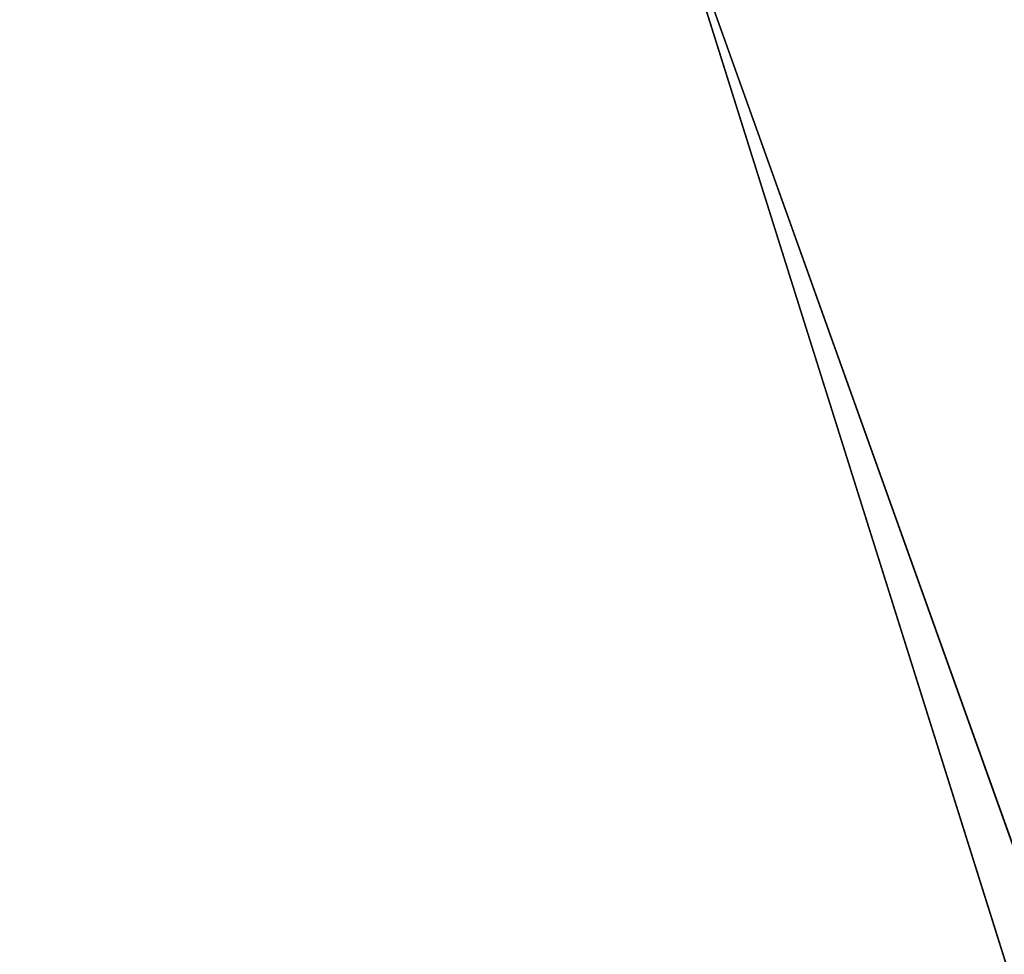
# Model space of a CAD drawing. Extents: x -950 to 950, y -950 to 950.
# Tile 172 of 256: x -886.76 to -877.51, y -278.75 to -269.97. Entities that reach past the tile are written whole.
import ezdxf

# ---------------------------------------------------------------- set-up
doc = ezdxf.new("R2010")
doc.units = 0
doc.layers.get('0').update_dxf_attribs({"color": 13, "linetype": 'CONTINUOUS'})

# ---------------------------------------------------------------- blocks, each defined once
blk = doc.blocks.new('OBJ_000001')
for p, q in [((-885.0356, -254.857, 7), (-871.6691, -297.3717, 7)), ((-871.6691, -297.3717, 30.1627), (-885.0356, -254.857, 30.1627))]:
    blk.add_line(p, q)
at = {"color": 8}
mesh = blk.add_polyface(dxfattribs=at)
corners = [(-885.0356, -254.857, 7), (-871.6691, -297.3717, 30.1627), (-871.6691, -297.3717, 7), (-885.0356, -254.857, 30.1627)]
mesh.append_faces([[corners[k] for k in face] for face in [(0, 1, 2), (1, 0, 3)]], dxfattribs={"vtx0": -1, "color": 8})
blk = doc.blocks.new('OBJ_000002')
for p, q in [((-882.4005, -263.835, 38.9998), (-849.5444, -355.6796, 38.9998)), ((-882.4005, -263.835, 3), (-849.5444, -355.6796, 3)), ((-882.4005, -263.835), (-849.5444, -355.6796))]:
    blk.add_line(p, q)
at = {"color": 2}
mesh = blk.add_polyface(dxfattribs=at)
corners = [(-882.1527, -254.0269), (-868.8298, -296.403), (-879.5263, -262.9756, 15.7901)]
mesh.append_faces([[corners[k] for k in face] for face in [(0, 1, 2)]], dxfattribs={"color": 2})
mesh = blk.add_polyface(dxfattribs=at)
corners = [(-879.5263, -262.9756, 15.7901), (-868.8298, -296.403), (-846.7771, -354.521, 15.7901)]
mesh.append_faces([[corners[k] for k in face] for face in [(0, 1, 2)]], dxfattribs={"color": 2})
mesh = blk.add_polyface(dxfattribs=at)
corners = [(-879.5263, -262.9756, 3), (-846.7771, -354.521), (-846.7771, -354.521, 3), (-879.5263, -262.9756)]
mesh.append_faces([[corners[k] for k in face] for face in [(0, 1, 2), (1, 0, 3)]], dxfattribs={"vtx0": -1, "color": 2})
mesh = blk.add_polyface(dxfattribs=at)
corners = [(-879.5263, -262.9756, 38.9998), (-846.7771, -354.521, 15.7901), (-846.7771, -354.521, 38.9998), (-879.5263, -262.9756, 15.7901)]
mesh.append_faces([[corners[k] for k in face] for face in [(0, 1, 2), (1, 0, 3)]], dxfattribs={"vtx0": -1, "color": 2})
mesh = blk.add_polyface(dxfattribs=at)
corners = [(-882.4005, -263.835, 3), (-849.5444, -355.6796, 38.9998), (-849.5444, -355.6796, 3), (-882.4005, -263.835, 38.9998)]
mesh.append_faces([[corners[k] for k in face] for face in [(0, 1, 2), (1, 0, 3)]], dxfattribs={"vtx0": -1, "color": 2})
mesh = blk.add_polyface(dxfattribs=at)
corners = [(-903.4784, -270.1372), (-869.8374, -364.1757, 3), (-869.8374, -364.1757), (-903.4784, -270.1372, 3)]
mesh.append_faces([[corners[k] for k in face] for face in [(0, 1, 2), (1, 0, 3)]], dxfattribs={"vtx0": -1, "color": 2})
blk = doc.blocks.new('SKPC51C')
for name in ['OBJ_000001', 'OBJ_000002']:
    blk.add_blockref(name, (0, 0))

msp = doc.modelspace()

# ---------------------------------------------------------------- block references
msp.add_blockref('SKPC51C', (0, 0))

doc.saveas('drawing.dxf')
